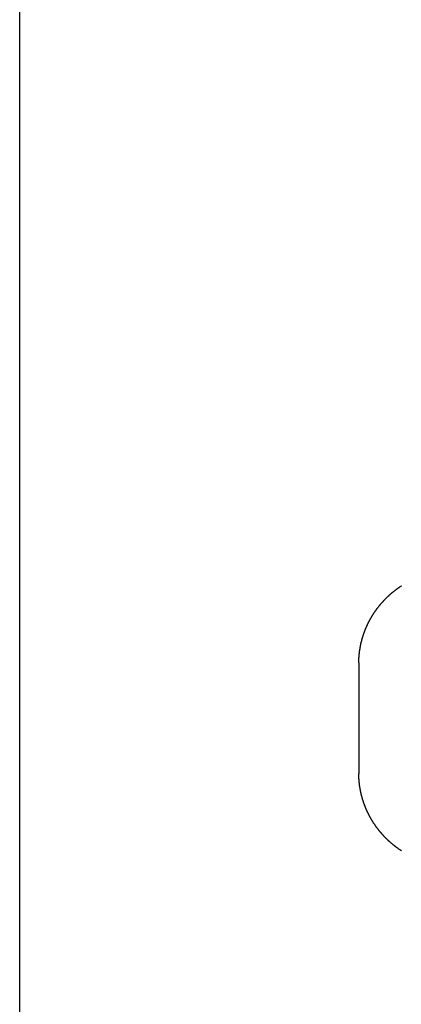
# Model space of a CAD drawing. Extents: x 637 to 3230, y 885 to 2745.
# Tile 75 of 151: x 2812 to 2833, y 1658 to 1710. Entities that reach past the tile are written whole.
import ezdxf

# ---------------------------------------------------------------- set-up
doc = ezdxf.new("R2010")
doc.units = 0
doc.layers.add('KF_GRAVIS_15_REAR', color=7, linetype='CONTINUOUS')

# ---------------------------------------------------------------- blocks, each defined once
blk = doc.blocks.new('KF_GRAVIS_15_REAR')
at = {"layer": 'KF_GRAVIS_15_REAR'}
for p, q in [((-209.00004, -656), (-209.00004, -9)), ((-209, -656), (-209, -349.09173)), ((-190.92325, -577.10799), (-190.92325, -582.89201))]:
    blk.add_line(p, q, dxfattribs=at)
for points in [[(-190.923, -577.044, 0), (-190.923, -577.027, 0), (-190.923, -577.009, 0), (-190.923, -576.992, 0), (-190.922, -576.975, 0), (-190.922, -576.958, 0), (-190.921, -576.94, 0), (-190.921, -576.923, 0), (-190.92, -576.906, 0), (-190.92, -576.888, 0), (-190.919, -576.871, 0), (-190.918, -576.854, 0), (-190.918, -576.836, 0), (-190.917, -576.819, 0), (-190.916, -576.802, 0), (-190.915, -576.785, 0), (-190.914, -576.767, 0), (-190.913, -576.75, 0), (-190.911, -576.733, 0), (-190.91, -576.715, 0), (-190.909, -576.698, 0), (-190.908, -576.681, 0), (-190.906, -576.664, 0), (-190.905, -576.646, 0), (-190.903, -576.629, 0), (-190.902, -576.612, 0), (-190.9, -576.595, 0), (-190.898, -576.577, 0), (-190.896, -576.56, 0), (-190.894, -576.543, 0), (-190.893, -576.526, 0), (-190.891, -576.509, 0), (-190.889, -576.491, 0), (-190.886, -576.474, 0), (-190.884, -576.457, 0), (-190.882, -576.44, 0), (-190.88, -576.423, 0), (-190.877, -576.405, 0), (-190.875, -576.388, 0), (-190.873, -576.371, 0), (-190.87, -576.354, 0), (-190.867, -576.337, 0), (-190.865, -576.32, 0), (-190.862, -576.303, 0), (-190.859, -576.286, 0), (-190.857, -576.269, 0), (-190.854, -576.251, 0), (-190.851, -576.234, 0), (-190.848, -576.217, 0), (-190.845, -576.2, 0), (-190.841, -576.183, 0), (-190.838, -576.166, 0), (-190.835, -576.149, 0), (-190.832, -576.132, 0), (-190.828, -576.115, 0), (-190.825, -576.098, 0), (-190.821, -576.081, 0), (-190.818, -576.064, 0), (-190.814, -576.047, 0), (-190.811, -576.031, 0), (-190.807, -576.014, 0), (-190.803, -575.997, 0), (-190.799, -575.98, 0), (-190.795, -575.963, 0), (-190.791, -575.946, 0), (-190.787, -575.929, 0), (-190.783, -575.913, 0), (-190.779, -575.896, 0), (-190.775, -575.879, 0), (-190.77, -575.862, 0), (-190.766, -575.845, 0), (-190.762, -575.829, 0), (-190.757, -575.812, 0), (-190.753, -575.795, 0), (-190.748, -575.779, 0), (-190.744, -575.762, 0), (-190.739, -575.745, 0), (-190.734, -575.729, 0), (-190.729, -575.712, 0), (-190.724, -575.695, 0), (-190.72, -575.679, 0), (-190.715, -575.662, 0), (-190.709, -575.646, 0), (-190.704, -575.629, 0), (-190.699, -575.613, 0), (-190.694, -575.596, 0), (-190.689, -575.58, 0), (-190.683, -575.563, 0), (-190.678, -575.547, 0), (-190.672, -575.53, 0), (-190.667, -575.514, 0), (-190.661, -575.498, 0), (-190.656, -575.481, 0), (-190.65, -575.465, 0), (-190.644, -575.449, 0), (-190.639, -575.432, 0), (-190.633, -575.416, 0), (-190.627, -575.4, 0), (-190.621, -575.383, 0), (-190.615, -575.367, 0), (-190.609, -575.351, 0), (-190.602, -575.335, 0), (-190.596, -575.319, 0), (-190.59, -575.303, 0), (-190.584, -575.287, 0), (-190.577, -575.27, 0), (-190.571, -575.254, 0), (-190.564, -575.238, 0), (-190.558, -575.222, 0), (-190.551, -575.206, 0), (-190.544, -575.19, 0), (-190.538, -575.175, 0), (-190.531, -575.159, 0), (-190.524, -575.143, 0), (-190.517, -575.127, 0), (-190.51, -575.111, 0), (-190.503, -575.095, 0), (-190.496, -575.079, 0), (-190.489, -575.064, 0), (-190.482, -575.048, 0), (-190.475, -575.032, 0), (-190.467, -575.017, 0), (-190.46, -575.001, 0), (-190.453, -574.985, 0), (-190.445, -574.97, 0), (-190.438, -574.954, 0), (-190.43, -574.939, 0), (-190.423, -574.923, 0), (-190.415, -574.908, 0), (-190.407, -574.892, 0), (-190.4, -574.877, 0), (-190.392, -574.861, 0), (-190.384, -574.846, 0), (-190.376, -574.831, 0), (-190.368, -574.815, 0), (-190.36, -574.8, 0), (-190.352, -574.785, 0), (-190.344, -574.769, 0), (-190.336, -574.754, 0), (-190.327, -574.739, 0), (-190.319, -574.724, 0), (-190.311, -574.709, 0), (-190.302, -574.694, 0), (-190.294, -574.679, 0), (-190.285, -574.664, 0), (-190.277, -574.649, 0), (-190.268, -574.634, 0), (-190.259, -574.619, 0), (-190.251, -574.604, 0), (-190.242, -574.589, 0), (-190.233, -574.574, 0), (-190.224, -574.559, 0), (-190.215, -574.544, 0), (-190.206, -574.53, 0), (-190.197, -574.515, 0), (-190.188, -574.5, 0), (-190.179, -574.486, 0), (-190.17, -574.471, 0), (-190.161, -574.456, 0), (-190.152, -574.442, 0), (-190.142, -574.427, 0), (-190.133, -574.413, 0), (-190.123, -574.398, 0), (-190.114, -574.384, 0), (-190.104, -574.369, 0), (-190.095, -574.355, 0), (-190.085, -574.341, 0), (-190.076, -574.326, 0), (-190.066, -574.312, 0), (-190.056, -574.298, 0), (-190.046, -574.284, 0), (-190.036, -574.27, 0), (-190.026, -574.256, 0), (-190.016, -574.241, 0), (-190.006, -574.227, 0), (-189.996, -574.213, 0), (-189.986, -574.199, 0), (-189.976, -574.185, 0), (-189.966, -574.172, 0), (-189.956, -574.158, 0), (-189.945, -574.144, 0), (-189.935, -574.13, 0), (-189.925, -574.116, 0), (-189.914, -574.103, 0), (-189.904, -574.089, 0), (-189.893, -574.075, 0), (-189.883, -574.062, 0), (-189.872, -574.048, 0), (-189.861, -574.035, 0), (-189.85, -574.021, 0), (-189.84, -574.008, 0), (-189.829, -573.994, 0), (-189.818, -573.981, 0), (-189.807, -573.967, 0), (-189.796, -573.954, 0), (-189.785, -573.941, 0), (-189.774, -573.928, 0), (-189.763, -573.914, 0), (-189.752, -573.901, 0), (-189.741, -573.888, 0), (-189.729, -573.875, 0), (-189.718, -573.862, 0), (-189.707, -573.849, 0), (-189.696, -573.836, 0), (-189.684, -573.823, 0), (-189.673, -573.81, 0), (-189.661, -573.797, 0), (-189.65, -573.785, 0), (-189.638, -573.772, 0), (-189.626, -573.759, 0), (-189.615, -573.746, 0), (-189.603, -573.734, 0), (-189.591, -573.721, 0), (-189.58, -573.709, 0), (-189.568, -573.696, 0), (-189.556, -573.684, 0), (-189.544, -573.671, 0), (-189.532, -573.659, 0), (-189.52, -573.646, 0), (-189.508, -573.634, 0), (-189.496, -573.622, 0), (-189.484, -573.61, 0), (-189.472, -573.597, 0), (-189.459, -573.585, 0), (-189.447, -573.573, 0), (-189.435, -573.561, 0), (-189.423, -573.549, 0), (-189.41, -573.537, 0), (-189.398, -573.525, 0), (-189.385, -573.513, 0), (-189.373, -573.501, 0), (-189.36, -573.49, 0), (-189.348, -573.478, 0), (-189.335, -573.466, 0), (-189.322, -573.454, 0), (-189.31, -573.443, 0), (-189.297, -573.431, 0), (-189.284, -573.42, 0), (-189.272, -573.408, 0), (-189.259, -573.397, 0), (-189.246, -573.385, 0), (-189.233, -573.374, 0), (-189.22, -573.362, 0), (-189.207, -573.351, 0), (-189.194, -573.34, 0), (-189.181, -573.329, 0), (-189.168, -573.317, 0), (-189.155, -573.306, 0), (-189.141, -573.295, 0), (-189.128, -573.284, 0), (-189.115, -573.273, 0), (-189.102, -573.262, 0), (-189.088, -573.251, 0), (-189.075, -573.241, 0), (-189.062, -573.23, 0), (-189.048, -573.219, 0), (-189.035, -573.208, 0), (-189.021, -573.198, 0), (-189.008, -573.187, 0), (-188.994, -573.176, 0), (-188.981, -573.166, 0), (-188.967, -573.155, 0), (-188.953, -573.145, 0), (-188.939, -573.135, 0), (-188.926, -573.124, 0), (-188.912, -573.114, 0), (-188.898, -573.104, 0), (-188.884, -573.094, 0), (-188.87, -573.083, 0), (-188.857, -573.073, 0), (-188.843, -573.063, 0), (-188.829, -573.053, 0), (-188.815, -573.043, 0), (-188.801, -573.033, 0), (-188.786, -573.024, 0), (-188.772, -573.014, 0), (-188.758, -573.004, 0), (-188.744, -572.994, 0), (-188.73, -572.985, 0), (-188.716, -572.975, 0), (-188.701, -572.965, 0), (-188.687, -572.956, 0), (-188.673, -572.946, 0), (-188.658, -572.937, 0), (-188.644, -572.927, 0)], [(-190.923, -577.044, 0), (-190.923, -577.045, 0), (-190.923, -577.045, 0), (-190.923, -577.046, 0), (-190.923, -577.046, 0), (-190.923, -577.047, 0), (-190.923, -577.047, 0), (-190.923, -577.048, 0), (-190.923, -577.048, 0), (-190.923, -577.049, 0), (-190.923, -577.049, 0), (-190.923, -577.05, 0), (-190.923, -577.05, 0), (-190.923, -577.051, 0), (-190.923, -577.051, 0), (-190.923, -577.052, 0), (-190.923, -577.052, 0), (-190.923, -577.053, 0), (-190.923, -577.053, 0), (-190.923, -577.054, 0), (-190.923, -577.054, 0), (-190.923, -577.055, 0), (-190.923, -577.055, 0), (-190.923, -577.056, 0), (-190.923, -577.056, 0), (-190.923, -577.057, 0), (-190.923, -577.057, 0), (-190.923, -577.058, 0), (-190.923, -577.058, 0), (-190.923, -577.059, 0), (-190.923, -577.059, 0), (-190.923, -577.06, 0), (-190.923, -577.06, 0), (-190.923, -577.061, 0), (-190.923, -577.061, 0), (-190.923, -577.062, 0), (-190.923, -577.062, 0), (-190.923, -577.063, 0), (-190.923, -577.063, 0), (-190.923, -577.064, 0), (-190.923, -577.064, 0), (-190.923, -577.065, 0), (-190.923, -577.065, 0), (-190.923, -577.066, 0), (-190.923, -577.066, 0), (-190.923, -577.067, 0), (-190.923, -577.067, 0), (-190.923, -577.068, 0), (-190.923, -577.068, 0), (-190.923, -577.069, 0), (-190.923, -577.069, 0), (-190.923, -577.07, 0), (-190.923, -577.07, 0), (-190.923, -577.071, 0), (-190.923, -577.071, 0), (-190.923, -577.072, 0), (-190.923, -577.072, 0), (-190.923, -577.073, 0), (-190.923, -577.073, 0), (-190.923, -577.074, 0), (-190.923, -577.074, 0), (-190.923, -577.075, 0), (-190.923, -577.075, 0), (-190.923, -577.076, 0), (-190.923, -577.076, 0), (-190.923, -577.077, 0), (-190.923, -577.077, 0), (-190.923, -577.078, 0), (-190.923, -577.078, 0), (-190.923, -577.079, 0), (-190.923, -577.079, 0), (-190.923, -577.08, 0), (-190.923, -577.08, 0), (-190.923, -577.081, 0), (-190.923, -577.081, 0), (-190.923, -577.082, 0), (-190.923, -577.082, 0), (-190.923, -577.083, 0), (-190.923, -577.083, 0), (-190.923, -577.084, 0), (-190.923, -577.084, 0), (-190.923, -577.085, 0), (-190.923, -577.085, 0), (-190.923, -577.086, 0), (-190.923, -577.086, 0), (-190.923, -577.087, 0), (-190.923, -577.087, 0), (-190.923, -577.088, 0), (-190.923, -577.088, 0), (-190.923, -577.089, 0), (-190.923, -577.089, 0), (-190.923, -577.09, 0), (-190.923, -577.09, 0), (-190.923, -577.091, 0), (-190.923, -577.091, 0), (-190.923, -577.092, 0), (-190.923, -577.092, 0), (-190.923, -577.093, 0), (-190.923, -577.093, 0), (-190.923, -577.094, 0), (-190.923, -577.094, 0), (-190.923, -577.095, 0), (-190.923, -577.095, 0), (-190.923, -577.096, 0), (-190.923, -577.096, 0), (-190.923, -577.097, 0), (-190.923, -577.097, 0), (-190.923, -577.098, 0), (-190.923, -577.098, 0), (-190.923, -577.099, 0), (-190.923, -577.099, 0), (-190.923, -577.1, 0), (-190.923, -577.1, 0), (-190.923, -577.101, 0), (-190.923, -577.101, 0), (-190.923, -577.102, 0), (-190.923, -577.102, 0), (-190.923, -577.103, 0), (-190.923, -577.103, 0), (-190.923, -577.104, 0), (-190.923, -577.104, 0), (-190.923, -577.105, 0), (-190.923, -577.105, 0), (-190.923, -577.105, 0), (-190.923, -577.106, 0), (-190.923, -577.106, 0), (-190.923, -577.107, 0), (-190.923, -577.107, 0), (-190.923, -577.108, 0)], [(-190.923, -582.892, 0), (-190.923, -582.893, 0), (-190.923, -582.893, 0), (-190.923, -582.894, 0), (-190.923, -582.894, 0), (-190.923, -582.895, 0), (-190.923, -582.895, 0), (-190.923, -582.895, 0), (-190.923, -582.896, 0), (-190.923, -582.896, 0), (-190.923, -582.897, 0), (-190.923, -582.897, 0), (-190.923, -582.898, 0), (-190.923, -582.898, 0), (-190.923, -582.899, 0), (-190.923, -582.899, 0), (-190.923, -582.9, 0), (-190.923, -582.9, 0), (-190.923, -582.901, 0), (-190.923, -582.901, 0), (-190.923, -582.902, 0), (-190.923, -582.902, 0), (-190.923, -582.903, 0), (-190.923, -582.903, 0), (-190.923, -582.904, 0), (-190.923, -582.904, 0), (-190.923, -582.905, 0), (-190.923, -582.905, 0), (-190.923, -582.906, 0), (-190.923, -582.906, 0), (-190.923, -582.907, 0), (-190.923, -582.907, 0), (-190.923, -582.908, 0), (-190.923, -582.908, 0), (-190.923, -582.909, 0), (-190.923, -582.909, 0), (-190.923, -582.91, 0), (-190.923, -582.91, 0), (-190.923, -582.911, 0), (-190.923, -582.911, 0), (-190.923, -582.912, 0), (-190.923, -582.912, 0), (-190.923, -582.913, 0), (-190.923, -582.913, 0), (-190.923, -582.914, 0), (-190.923, -582.914, 0), (-190.923, -582.915, 0), (-190.923, -582.915, 0), (-190.923, -582.916, 0), (-190.923, -582.916, 0), (-190.923, -582.917, 0), (-190.923, -582.917, 0), (-190.923, -582.918, 0), (-190.923, -582.918, 0), (-190.923, -582.919, 0), (-190.923, -582.919, 0), (-190.923, -582.92, 0), (-190.923, -582.92, 0), (-190.923, -582.921, 0), (-190.923, -582.921, 0), (-190.923, -582.922, 0), (-190.923, -582.922, 0), (-190.923, -582.923, 0), (-190.923, -582.923, 0), (-190.923, -582.924, 0), (-190.923, -582.924, 0), (-190.923, -582.925, 0), (-190.923, -582.925, 0), (-190.923, -582.926, 0), (-190.923, -582.926, 0), (-190.923, -582.927, 0), (-190.923, -582.927, 0), (-190.923, -582.928, 0), (-190.923, -582.928, 0), (-190.923, -582.929, 0), (-190.923, -582.929, 0), (-190.923, -582.93, 0), (-190.923, -582.93, 0), (-190.923, -582.931, 0), (-190.923, -582.931, 0), (-190.923, -582.932, 0), (-190.923, -582.932, 0), (-190.923, -582.933, 0), (-190.923, -582.933, 0), (-190.923, -582.934, 0), (-190.923, -582.934, 0), (-190.923, -582.935, 0), (-190.923, -582.935, 0), (-190.923, -582.936, 0), (-190.923, -582.936, 0), (-190.923, -582.937, 0), (-190.923, -582.937, 0), (-190.923, -582.938, 0), (-190.923, -582.938, 0), (-190.923, -582.939, 0), (-190.923, -582.939, 0), (-190.923, -582.94, 0), (-190.923, -582.94, 0), (-190.923, -582.941, 0), (-190.923, -582.941, 0), (-190.923, -582.942, 0), (-190.923, -582.942, 0), (-190.923, -582.943, 0), (-190.923, -582.943, 0), (-190.923, -582.944, 0), (-190.923, -582.944, 0), (-190.923, -582.945, 0), (-190.923, -582.945, 0), (-190.923, -582.946, 0), (-190.923, -582.946, 0), (-190.923, -582.947, 0), (-190.923, -582.947, 0), (-190.923, -582.948, 0), (-190.923, -582.948, 0), (-190.923, -582.949, 0), (-190.923, -582.949, 0), (-190.923, -582.95, 0), (-190.923, -582.95, 0), (-190.923, -582.951, 0), (-190.923, -582.951, 0), (-190.923, -582.952, 0), (-190.923, -582.952, 0), (-190.923, -582.953, 0), (-190.923, -582.953, 0), (-190.923, -582.954, 0), (-190.923, -582.954, 0), (-190.923, -582.955, 0), (-190.923, -582.955, 0), (-190.923, -582.956, 0)], [(-188.65, -587.069, 0), (-188.666, -587.058, 0), (-188.683, -587.047, 0), (-188.7, -587.036, 0), (-188.716, -587.025, 0), (-188.733, -587.013, 0), (-188.75, -587.002, 0), (-188.766, -586.991, 0), (-188.783, -586.979, 0), (-188.799, -586.968, 0), (-188.815, -586.956, 0), (-188.832, -586.944, 0), (-188.848, -586.933, 0), (-188.864, -586.921, 0), (-188.881, -586.909, 0), (-188.897, -586.897, 0), (-188.913, -586.885, 0), (-188.929, -586.873, 0), (-188.945, -586.861, 0), (-188.961, -586.849, 0), (-188.977, -586.837, 0), (-188.993, -586.825, 0), (-189.009, -586.812, 0), (-189.024, -586.8, 0), (-189.04, -586.787, 0), (-189.056, -586.775, 0), (-189.072, -586.762, 0), (-189.087, -586.75, 0), (-189.103, -586.737, 0), (-189.118, -586.724, 0), (-189.134, -586.711, 0), (-189.149, -586.698, 0), (-189.164, -586.685, 0), (-189.18, -586.672, 0), (-189.195, -586.659, 0), (-189.21, -586.646, 0), (-189.225, -586.633, 0), (-189.24, -586.62, 0), (-189.255, -586.606, 0), (-189.27, -586.593, 0), (-189.285, -586.58, 0), (-189.3, -586.566, 0), (-189.315, -586.553, 0), (-189.33, -586.539, 0), (-189.345, -586.525, 0), (-189.359, -586.512, 0), (-189.374, -586.498, 0), (-189.388, -586.484, 0), (-189.403, -586.47, 0), (-189.417, -586.456, 0), (-189.432, -586.442, 0), (-189.446, -586.428, 0), (-189.46, -586.414, 0), (-189.475, -586.4, 0), (-189.489, -586.385, 0), (-189.503, -586.371, 0), (-189.517, -586.357, 0), (-189.531, -586.342, 0), (-189.545, -586.328, 0), (-189.559, -586.313, 0), (-189.573, -586.299, 0), (-189.587, -586.284, 0), (-189.6, -586.269, 0), (-189.614, -586.255, 0), (-189.628, -586.24, 0), (-189.641, -586.225, 0), (-189.655, -586.21, 0), (-189.668, -586.195, 0), (-189.681, -586.18, 0), (-189.695, -586.165, 0), (-189.708, -586.15, 0), (-189.721, -586.135, 0), (-189.734, -586.119, 0), (-189.747, -586.104, 0), (-189.76, -586.089, 0), (-189.773, -586.073, 0), (-189.786, -586.058, 0), (-189.799, -586.042, 0), (-189.812, -586.027, 0), (-189.825, -586.011, 0), (-189.837, -585.996, 0), (-189.85, -585.98, 0), (-189.862, -585.964, 0), (-189.875, -585.948, 0), (-189.887, -585.933, 0), (-189.899, -585.917, 0), (-189.912, -585.901, 0), (-189.924, -585.885, 0), (-189.936, -585.869, 0), (-189.948, -585.852, 0), (-189.96, -585.836, 0), (-189.972, -585.82, 0), (-189.984, -585.804, 0), (-189.996, -585.788, 0), (-190.007, -585.771, 0), (-190.019, -585.755, 0), (-190.031, -585.738, 0), (-190.042, -585.722, 0), (-190.054, -585.705, 0), (-190.065, -585.689, 0), (-190.077, -585.672, 0), (-190.088, -585.655, 0), (-190.099, -585.639, 0), (-190.11, -585.622, 0), (-190.121, -585.605, 0), (-190.132, -585.588, 0), (-190.143, -585.571, 0), (-190.154, -585.554, 0), (-190.165, -585.537, 0), (-190.176, -585.52, 0), (-190.186, -585.503, 0), (-190.197, -585.486, 0), (-190.207, -585.469, 0), (-190.218, -585.452, 0), (-190.228, -585.434, 0), (-190.239, -585.417, 0), (-190.249, -585.4, 0), (-190.259, -585.382, 0), (-190.269, -585.365, 0), (-190.279, -585.347, 0), (-190.289, -585.33, 0), (-190.299, -585.312, 0), (-190.309, -585.295, 0), (-190.319, -585.277, 0), (-190.328, -585.259, 0), (-190.338, -585.241, 0), (-190.347, -585.224, 0), (-190.357, -585.206, 0), (-190.366, -585.188, 0), (-190.376, -585.17, 0), (-190.385, -585.152, 0), (-190.394, -585.134, 0), (-190.403, -585.116, 0), (-190.412, -585.098, 0), (-190.421, -585.08, 0), (-190.43, -585.062, 0), (-190.439, -585.044, 0), (-190.447, -585.026, 0), (-190.456, -585.008, 0), (-190.465, -584.989, 0), (-190.473, -584.971, 0), (-190.482, -584.953, 0), (-190.49, -584.934, 0), (-190.498, -584.916, 0), (-190.507, -584.898, 0), (-190.515, -584.879, 0), (-190.523, -584.861, 0), (-190.531, -584.842, 0), (-190.539, -584.823, 0), (-190.546, -584.805, 0), (-190.554, -584.786, 0), (-190.562, -584.768, 0), (-190.569, -584.749, 0), (-190.577, -584.73, 0), (-190.584, -584.711, 0), (-190.592, -584.693, 0), (-190.599, -584.674, 0), (-190.606, -584.655, 0), (-190.613, -584.636, 0), (-190.621, -584.617, 0), (-190.627, -584.598, 0), (-190.634, -584.579, 0), (-190.641, -584.56, 0), (-190.648, -584.541, 0), (-190.655, -584.522, 0), (-190.661, -584.503, 0), (-190.668, -584.484, 0), (-190.674, -584.465, 0), (-190.68, -584.446, 0), (-190.687, -584.426, 0), (-190.693, -584.407, 0), (-190.699, -584.388, 0), (-190.705, -584.369, 0), (-190.711, -584.349, 0), (-190.717, -584.33, 0), (-190.723, -584.311, 0), (-190.728, -584.291, 0), (-190.734, -584.272, 0), (-190.74, -584.253, 0), (-190.745, -584.233, 0), (-190.75, -584.214, 0), (-190.756, -584.194, 0), (-190.761, -584.175, 0), (-190.766, -584.155, 0), (-190.771, -584.135, 0), (-190.776, -584.116, 0), (-190.781, -584.096, 0), (-190.786, -584.077, 0), (-190.79, -584.057, 0), (-190.795, -584.037, 0), (-190.8, -584.018, 0), (-190.804, -583.998, 0), (-190.809, -583.978, 0), (-190.813, -583.959, 0), (-190.817, -583.939, 0), (-190.821, -583.919, 0), (-190.825, -583.899, 0), (-190.829, -583.879, 0), (-190.833, -583.86, 0), (-190.837, -583.84, 0), (-190.841, -583.82, 0), (-190.845, -583.8, 0), (-190.848, -583.78, 0), (-190.852, -583.76, 0), (-190.855, -583.74, 0), (-190.858, -583.72, 0), (-190.862, -583.7, 0), (-190.865, -583.68, 0), (-190.868, -583.661, 0), (-190.871, -583.641, 0), (-190.874, -583.621, 0), (-190.877, -583.601, 0), (-190.879, -583.58, 0), (-190.882, -583.56, 0), (-190.885, -583.54, 0), (-190.887, -583.52, 0), (-190.89, -583.5, 0), (-190.892, -583.48, 0), (-190.894, -583.46, 0), (-190.896, -583.44, 0), (-190.898, -583.42, 0), (-190.9, -583.4, 0), (-190.902, -583.38, 0), (-190.904, -583.36, 0), (-190.906, -583.339, 0), (-190.908, -583.319, 0), (-190.909, -583.299, 0), (-190.911, -583.279, 0), (-190.912, -583.259, 0), (-190.913, -583.239, 0), (-190.915, -583.218, 0), (-190.916, -583.198, 0), (-190.917, -583.178, 0), (-190.918, -583.158, 0), (-190.919, -583.138, 0), (-190.92, -583.118, 0), (-190.92, -583.097, 0), (-190.921, -583.077, 0), (-190.922, -583.057, 0), (-190.922, -583.037, 0), (-190.922, -583.017, 0), (-190.923, -582.996, 0), (-190.923, -582.976, 0), (-190.923, -582.956, 0)]]:
    blk.add_polyline3d(points, dxfattribs=at)

msp = doc.modelspace()

# ---------------------------------------------------------------- block references
at = {"layer": 'KF_GRAVIS_15_REAR'}
msp.add_blockref('KF_GRAVIS_15_REAR', (3021.439, 2253.101), dxfattribs=at)

doc.saveas('drawing.dxf')
